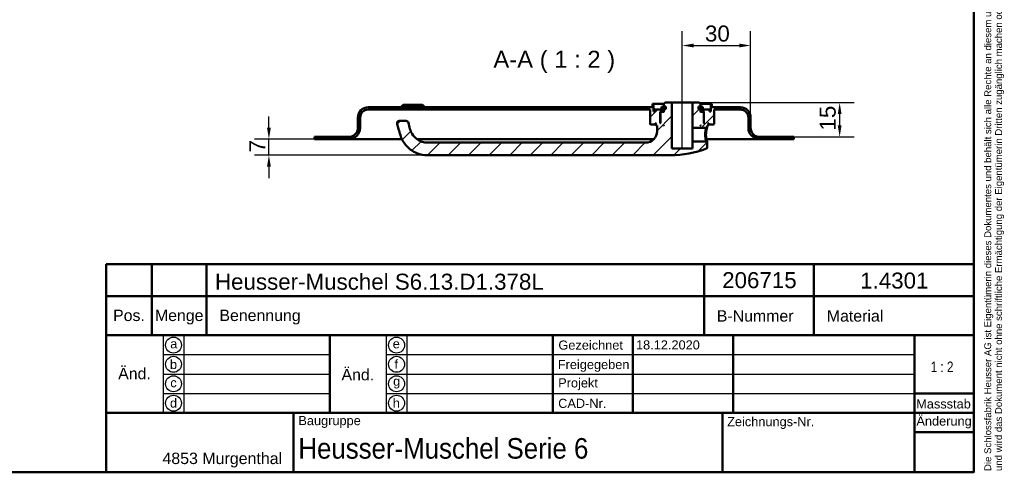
# Model space of a CAD drawing. Header units: millimetres. Extents: x 20 to 833, y 20 to 574.
# Tile 3 of 4: x 402 to 833, y 20 to 218. Entities that reach past the tile are written whole.
import ezdxf
from ezdxf.enums import TextEntityAlignment as Align

# ---------------------------------------------------------------- set-up
doc = ezdxf.new("R2010")
doc.units = ezdxf.units.MM
doc.header["$LTSCALE"] = 2
for name, color, linetype, lineweight in [('Bemaßungen(DIN)', 7, 'Continuous', 25), ('Mittellinie(DIN)', 7, 'Continuous', 25), ('Sichtbare Kanten(DIN)', 7, 'Continuous', 50), ('Skizziergeometrie(DIN)', 7, 'Continuous', 50), ('Skizzierlinie(DIN)', 7, 'Continuous', 25), ('Symbole(DIN)', 7, 'Continuous', 25)]:
    doc.layers.add(name, color=color, linetype=linetype, lineweight=lineweight)
doc.layers.add('Schraffur', color=179, linetype='Continuous', lineweight=9, true_color=0x1e1e47)
doc.styles.add('Aktuell-DIN', font='arial.ttf')
doc.styles.add('Aktuell-DINGroßer Text', font='arial.ttf')
doc.styles.add('STANDARD-DIN~0', font='arial.ttf')
doc.styles.add('Textstil10', font='arial.ttf')
doc.styles.add('Textstil41', font='arial.ttf', dxfattribs={"width": 0.8})
doc.styles.add('Textstil83', font='arial.ttf', dxfattribs={"width": 0.8})
doc.dimstyles.new('CAD-LAN', dxfattribs={"dimscale": 2, "dimtxt": 3.5, "dimasz": 2.5, "dimexe": 3.175, "dimexo": 0, "dimgap": 0.8, "dimtad": 1, "dimrnd": 1e-08, "dimtxsty": 'STANDARD-DIN~0', "dimcen": 0.09, "dimdle": 10, "dimclrd": 250, "dimclre": 250, "dimclrt": 250, "dimadec": 0, "dimazin": 2, "dimtfac": 1, "dimtmove": 0, "dimatfit": 3, "dimfxl": 1, "dimtolj": 1, "dimtzin": 0, "dimlwd": 25, "dimlwe": 25, "dimarcsym": 0})

# ---------------------------------------------------------------- blocks, each defined once
blk = doc.blocks.new('Ränder Standardrahmen')
at = {"layer": 'Skizziergeometrie(DIN)', "flags": 128}
blk.add_lwpolyline([(10, 10), (10, 287), (410, 287), (410, 10), (10, 10)], dxfattribs=at)
blk = doc.blocks.new('Schriftfelder Heusser')
at = {"layer": 'Skizziergeometrie(DIN)'}
for p, q in [((101, 229.92), (101, 236.92)), ((101, 236.92), (291, 236.92)), ((111, 229.92), (111, 236.92)), ((123, 229.92), (123, 236.92)), ((232, 229.92), (232, 236.92)), ((256, 229.92), (256, 236.92)), ((291, 236.92), (291, 229.92)), ((101, 191.42), (101, 229.92)), ((101, 229.92), (291, 229.92)), ((111, 229.92), (111, 221.42)), ((123, 229.92), (123, 221.42)), ((232, 229.92), (232, 221.42)), ((256, 229.92), (256, 221.42)), ((291, 229.92), (291, 191.42)), ((101, 221.42), (291, 221.42)), ((150, 221.42), (150, 204.42)), ((198.85, 221.42), (198.85, 204.42)), ((216.35, 221.42), (216.35, 204.42)), ((238.35, 221.42), (238.35, 204.42)), ((278, 221.42), (278, 191.42)), ((278, 208.67), (291, 208.67)), ((101, 204.42), (291, 204.42)), ((142, 204.42), (142, 191.42)), ((236, 204.42), (236, 191.42)), ((278, 200.17), (291, 200.17)), ((291, 191.42), (101, 191.42))]:
    blk.add_line(p, q, dxfattribs=at)
at = {"layer": 'Skizzierlinie(DIN)'}
for p, q in [((113.5, 221.42), (113.5, 204.42)), ((118, 221.42), (118, 204.42)), ((162.35, 221.42), (162.35, 204.42)), ((166.85, 221.42), (166.85, 204.42)), ((113.5, 217.17), (150, 217.17)), ((162.35, 217.17), (278, 217.17)), ((113.5, 212.92), (150, 212.92)), ((162.35, 212.92), (278, 212.92)), ((113.5, 208.67), (150, 208.67)), ((162.35, 208.67), (278, 208.67))]:
    blk.add_line(p, q, dxfattribs=at)
for centre in [(115.75, 219.25), (164.6, 219.25), (115.75, 215.04), (164.6, 215.04), (115.75, 210.79), (164.6, 210.79), (115.75, 206.54), (164.6, 206.54)]:
    blk.add_circle(centre, 1.75, dxfattribs=at)
at = {"layer": 'Symbole(DIN)', "color": 7, "insert": (293.33, 191.7), "char_height": 1.5, "width": 182.3003, "attachment_point": 1, "rotation": 90, "line_spacing_factor": 0.944221, "style": 'Aktuell-DIN'}
blk.add_mtext('\\fArial|b0|i0;\\H1.5000;Die Schlossfabrik Heusser AG ist Eigentümerin dieses Dokumentes und behält sich alle Rechte an diesem und dem dargestellten Gegenstand vor. Der Empfänger anerkennt diese Rechte\\Pund wird das Dokument nicht ohne schriftliche Ermächtigung der Eigentümerin Dritten zugänglich machen oder zu anderen Zwecken verwenden, zu dem es ihm übergeben worden ist.\\P ', dxfattribs=at)
at = {"layer": 'Symbole(DIN)', "color": 179, "true_color": 0x262659, "style": 'Aktuell-DIN'}
for s, insert, char_height, attachment_point in [('Pos.', (106, 227), 2.489, 2), ('Menge', (117, 227), 2.489, 2), ('Benennung', (125.81, 225.38), 2.489, 4), ('B-Nummer', (234.74, 225.62), 2.489, 4), ('Material', (265.02, 225.62), 2.489, 5), ('\\fArial|b0|i0;a', (115.81, 219.53), 2, 5), ('\\fArial|b0|i0;e', (164.54, 219.53), 2, 5), ('\\fArial|b0|i0;Gezeichnet', (200.05, 219.23), 2, 4), ('\\fArial|b0|i0;b', (115.75, 215), 2, 5), ('\\fArial|b0|i0;f', (164.55, 215.06), 2, 5), ('\\fArial|b0|i0;Freigegeben', (199.92, 216), 2, 1), ('\\fArial|b0|i0;c', (115.75, 211.01), 2, 5), ('\\fArial|b0|i0;g', (164.63, 211.05), 2, 5), ('\\fArial|b0|i0;Projekt', (200, 211.98), 2, 1), ('\\fArial|b0|i0;d', (115.76, 206.55), 2, 5), ('\\fArial|b0|i0;h', (164.55, 206.57), 2, 5), ('\\fArial|b0|i0;CAD-Nr.', (200, 207.5), 2, 1), ('\\fArial|b0|i0;\\H2.0000;Massstab', (284.39, 206.37), 2, 5), ('\\fArial|b0|i0;\\H2.0000;Baugruppe', (143.1, 203.73), 2, 1), ('\\fArial|b0|i0;Zeichnungs-Nr.', (237, 203.5), 2, 1), ('\\fArial|b0|i0;\\H2.5000;4853 Murgenthal', (113.33, 192.46), 2.5, 7)]:
    blk.add_mtext(s, dxfattribs=dict(at, insert=insert, char_height=char_height, attachment_point=attachment_point))
at = {"layer": 'Symbole(DIN)', "color": 179, "true_color": 0x262659, "attachment_point": 5, "style": 'Aktuell-DIN'}
for s, insert, char_height, width in [('Änd.', (107.21, 213), 2.489, 12.3494), ('Änd.', (156.12, 212.76), 2.489, 12.3494), ('\\fArial|b0|i0;Änderung', (284.51, 202.33), 2, 12.1143)]:
    blk.add_mtext(s, dxfattribs=dict(at, insert=insert, char_height=char_height, width=width))
at = {"layer": 'Symbole(DIN)', "color": 7, "insert": (143.1, 196.62), "char_height": 4.5, "width": 90.18, "attachment_point": 4, "style": 'Aktuell-DIN'}
blk.add_mtext('\\fArial|b0|i0;\\W0.90;\\H4.5000;Heusser-Muschel Serie 6', dxfattribs=at)
at = {"layer": 'Symbole(DIN)', "color": 179, "true_color": 0x262659, "style": 'Textstil10'}
blk.add_attdef('ERSTELLUNGSDATUM_001', (217.04, 218.29), '', height=2, dxfattribs=at)
at = {"layer": 'Symbole(DIN)', "color": 179, "true_color": 0x262659}
for tag, height, style, p in [('AUTOR', 2.49, 'Aktuell-DIN', (240.03, 219.26)), ('KONTROLLDATUM', 2, 'Textstil10', (217.42, 215.04)), ('KONTROLLIERT_VON', 2, 'Textstil10', (239.98, 215.05))]:
    blk.add_attdef(tag, text='', height=height, dxfattribs=dict(at, style=style)).set_placement(p, align=Align.MIDDLE_LEFT)
at = {"layer": 'Symbole(DIN)', "color": 7, "style": 'Textstil83', "width": 0.8}
blk.add_attdef('Anfänglicher_Ansichtsmaßstab_001', (281.57, 213.34), '', height=2.3, dxfattribs=at)
at = {"layer": 'Symbole(DIN)', "color": 179, "true_color": 0x262659, "style": 'Textstil10'}
blk.add_attdef('PROJEKT', text='', height=2, dxfattribs=at).set_placement((217.77, 209.72), align=Align.BOTTOM_LEFT)
at = {"layer": 'Symbole(DIN)', "color": 7, "style": 'Textstil41', "width": 0.8}
blk.add_attdef('STATUS', text='', height=5, dxfattribs=at).set_placement((284.53, 195.86), align=Align.MIDDLE_CENTER)
blk = doc.blocks.new('*D25')
at = {"layer": 'Bemaßungen(DIN)', "color": 250, "linetype": 'Continuous', "lineweight": 25, "true_color": 0x3f3f3f, "transparency": 16777216}
for p, q in [((692.29, 186.76), (692.29, 213.11)), ((722.29, 175.26), (722.29, 213.11)), ((697.29, 206.76), (717.29, 206.76))]:
    blk.add_line(p, q, dxfattribs=at)
at = {"layer": 'Bemaßungen(DIN)', "color": 250, "linetype": 'Continuous', "true_color": 0x3f3f3f, "transparency": 16777216}
for points in [[(697.29, 207.59), (697.29, 205.92), (692.29, 206.76)], [(717.29, 207.59), (717.29, 205.92), (722.29, 206.76)]]:
    blk.add_solid(points, dxfattribs=at)
at = {"layer": 'Defpoints', "color": 0, "linetype": 'Continuous', "transparency": 16777216}
for p in [(722.29, 206.76), (692.29, 186.76), (722.29, 175.26)]:
    blk.add_point(p, dxfattribs=at)
at = {"layer": 'Bemaßungen(DIN)', "color": 250, "linetype": 'Continuous', "lineweight": 25, "true_color": 0x3f3f3f, "transparency": 16777216, "insert": (702.29, 215.51), "char_height": 7, "attachment_point": 1, "style": 'STANDARD-DIN~0'}
blk.add_mtext('\\A1;30', dxfattribs=at)
blk = doc.blocks.new('*D26')
at = {"layer": 'Bemaßungen(DIN)', "color": 250, "linetype": 'Continuous', "lineweight": 25, "true_color": 0x3f3f3f, "transparency": 16777216}
for p, q in [((699.79, 181.76), (767.64, 181.76)), ((761.29, 176.76), (761.29, 171.76)), ((741.29, 166.76), (767.64, 166.76))]:
    blk.add_line(p, q, dxfattribs=at)
at = {"layer": 'Bemaßungen(DIN)', "color": 250, "linetype": 'Continuous', "true_color": 0x3f3f3f, "transparency": 16777216}
for points in [[(760.46, 176.76), (762.12, 176.76), (761.29, 181.76)], [(760.46, 171.76), (762.12, 171.76), (761.29, 166.76)]]:
    blk.add_solid(points, dxfattribs=at)
at = {"layer": 'Defpoints', "color": 0, "linetype": 'Continuous', "transparency": 16777216}
for p in [(699.79, 181.76), (741.29, 166.76), (761.29, 166.76)]:
    blk.add_point(p, dxfattribs=at)
at = {"layer": 'Bemaßungen(DIN)', "color": 250, "linetype": 'Continuous', "lineweight": 25, "true_color": 0x3f3f3f, "transparency": 16777216, "insert": (752.54, 169.55), "char_height": 7, "attachment_point": 1, "rotation": 90, "style": 'STANDARD-DIN~0'}
blk.add_mtext('\\A1;15', dxfattribs=at)
blk = doc.blocks.new('*D27')
at = {"layer": 'Bemaßungen(DIN)', "color": 250, "linetype": 'Continuous', "lineweight": 25, "true_color": 0x3f3f3f, "transparency": 16777216}
for p, q in [((511.29, 170.76), (511.29, 175.76)), ((531.29, 165.76), (504.94, 165.76)), ((511.29, 158.76), (511.29, 165.76)), ((580.79, 158.76), (504.94, 158.76)), ((511.29, 153.76), (511.29, 148.76))]:
    blk.add_line(p, q, dxfattribs=at)
at = {"layer": 'Bemaßungen(DIN)', "color": 250, "linetype": 'Continuous', "true_color": 0x3f3f3f, "transparency": 16777216}
for points in [[(510.46, 170.76), (512.12, 170.76), (511.29, 165.76)], [(510.46, 153.76), (512.12, 153.76), (511.29, 158.76)]]:
    blk.add_solid(points, dxfattribs=at)
at = {"layer": 'Defpoints', "color": 0, "linetype": 'Continuous', "transparency": 16777216}
for p in [(511.29, 165.76), (531.29, 165.76), (580.79, 158.76)]:
    blk.add_point(p, dxfattribs=at)
at = {"layer": 'Bemaßungen(DIN)', "color": 250, "linetype": 'Continuous', "lineweight": 25, "true_color": 0x3f3f3f, "transparency": 16777216, "insert": (502.69, 159.99), "char_height": 7, "attachment_point": 1, "rotation": 90, "style": 'STANDARD-DIN~0'}
blk.add_mtext('\\A1;7', dxfattribs=at)

msp = doc.modelspace()

# ---------------------------------------------------------------- hatches: boundary and pattern name
at = {"layer": 'Schraffur'}
h = msp.add_hatch(dxfattribs=at)
h.set_pattern_fill('ANSI31', color=256, scale=50.8, style=0)
h.set_pattern_definition([(45, (0, 0), (-4.49013, 4.49013), [])])
edge = h.paths.add_edge_path()
edge.add_spline(control_points=[(702.9174, 170.7559), (702.979, 170.8161), (703.0408, 170.876), (703.1648, 170.9962), (703.227, 171.0564), (703.2899, 171.1167)], knot_values=[-0.05180773, -0.05180773, -0.05180773, -0.05180773, -0.02598669, -0.02598669, 0, 0, 0, 0], degree=3, periodic=0)
edge.add_line((703.2899, 171.1167), (703.2899, 171.7559))
edge.add_line((703.2899, 171.7559), (703.5899, 171.7559))
edge.add_line((703.5899, 171.7559), (703.7899, 171.9559))
edge.add_line((703.7899, 171.9559), (703.7899, 172.5559))
edge.add_line((703.7899, 172.5559), (703.5899, 172.7559))
edge.add_line((703.5899, 172.7559), (703.8899, 172.7559))
edge.add_line((703.8899, 172.7559), (703.8899, 172.2559))
edge.add_line((703.8899, 172.2559), (703.9899, 172.1559))
edge.add_line((703.9899, 172.1559), (706.0899, 172.1559))
edge.add_line((706.0899, 172.1559), (706.2899, 172.3559))
edge.add_line((706.2899, 172.3559), (706.2899, 178.7559))
edge.add_line((706.2899, 178.7559), (717.7899, 178.7559))
edge.add_ellipse((717.7899, 175.2559), major_axis=(0, 3.5), ratio=1, start_angle=270, end_angle=360, ccw=False)
edge.add_line((721.2899, 175.2559), (721.2899, 170.7559))
edge.add_ellipse((726.2899, 170.7559), major_axis=(-5, 0), ratio=1, start_angle=0, end_angle=90)
edge.add_line((726.2899, 165.7559), (741.2899, 165.7559))
edge.add_line((741.2899, 165.7559), (741.2899, 166.7559))
edge.add_line((741.2899, 166.7559), (726.2899, 166.7559))
edge.add_ellipse((726.2899, 170.7559), major_axis=(0, -4), ratio=1, start_angle=270, end_angle=360, ccw=False)
edge.add_line((722.2899, 170.7559), (722.2899, 175.2559))
edge.add_ellipse((717.7899, 175.2559), major_axis=(4.5, 0), ratio=1, start_angle=0, end_angle=90)
edge.add_line((717.7899, 179.7559), (705.2899, 179.7559))
edge.add_line((705.2899, 179.7559), (705.2899, 181.2559))
edge.add_line((705.2899, 181.2559), (704.7899, 181.2559))
edge.add_line((704.7899, 181.2559), (704.7899, 177.9559))
edge.add_line((704.7899, 177.9559), (704.2899, 177.9559))
edge.add_line((704.2899, 177.9559), (704.2899, 178.7559))
edge.add_line((704.2899, 178.7559), (701.2899, 178.7559))
edge.add_line((701.2899, 178.7559), (701.2899, 177.9559))
edge.add_line((701.2899, 177.9559), (702.0399, 177.9559))
edge.add_line((702.0399, 177.9559), (701.8399, 177.7559))
edge.add_line((701.8399, 177.7559), (701.8399, 172.9559))
edge.add_line((701.8399, 172.9559), (702.0399, 172.7559))
edge.add_line((702.0399, 172.7559), (701.7899, 172.7559))
edge.add_line((701.7899, 172.7559), (701.7899, 177.5559))
edge.add_line((701.7899, 177.5559), (701.5899, 177.7559))
edge.add_line((701.5899, 177.7559), (700.4899, 177.7559))
edge.add_line((700.4899, 177.7559), (700.2899, 177.5559))
edge.add_line((700.2899, 177.5559), (700.2899, 178.9559))
edge.add_line((700.2899, 178.9559), (701.3066, 178.9559))
edge.add_line((701.3066, 178.9559), (701.3066, 179.8559))
edge.add_line((701.3066, 179.8559), (699.8042, 179.8559))
edge.add_line((699.8042, 179.8559), (699.8042, 178.9559))
edge.add_line((699.8042, 178.9559), (699.3899, 178.9559))
edge.add_line((699.3899, 178.9559), (699.3899, 180.0559))
edge.add_line((699.3899, 180.0559), (700.2899, 180.0559))
edge.add_line((700.2899, 180.0559), (700.2899, 181.2559))
edge.add_line((700.2899, 181.2559), (699.7899, 181.7559))
edge.add_line((699.7899, 181.7559), (696.7899, 181.7559))
edge.add_line((696.7899, 181.7559), (696.7899, 170.7559))
edge.add_line((696.7899, 170.7559), (702.9174, 170.7559))
h.paths.add_polyline_path([(700.4899, 171.7559), (700.2899, 171.7559), (700.2899, 171.9559)], flags=0)
edge = h.paths.add_edge_path()
edge.add_spline(control_points=[(703.2899, 164.3953), (703.2281, 164.4555), (703.1659, 164.5158), (703.0419, 164.636), (702.9801, 164.6959), (702.9185, 164.7559)], knot_values=[-0.05197521, -0.05197521, -0.05197521, -0.05197521, -0.02598761, -0.02598761, -0.00017344, -0.00017344, -0.00017344, -0.00017344], degree=3, periodic=0)
edge.add_line((702.9185, 164.7559), (696.7899, 164.7559))
edge.add_line((696.7899, 164.7559), (696.7899, 161.7559))
edge.add_line((696.7899, 161.7559), (687.7899, 161.7559))
edge.add_line((687.7899, 161.7559), (687.7899, 181.7559))
edge.add_line((687.7899, 181.7559), (684.7899, 181.7559))
edge.add_line((684.7899, 181.7559), (684.2899, 181.2559))
edge.add_line((684.2899, 181.2559), (684.2899, 180.0559))
edge.add_line((684.2899, 180.0559), (685.1899, 180.0559))
edge.add_line((685.1899, 180.0559), (685.1899, 178.9559))
edge.add_line((685.1899, 178.9559), (684.7756, 178.9559))
edge.add_line((684.7756, 178.9559), (684.7756, 179.8559))
edge.add_line((684.7756, 179.8559), (683.2732, 179.8559))
edge.add_line((683.2732, 179.8559), (683.2732, 178.9559))
edge.add_line((683.2732, 178.9559), (684.2899, 178.9559))
edge.add_line((684.2899, 178.9559), (684.2899, 177.5559))
edge.add_line((684.2899, 177.5559), (684.0899, 177.7559))
edge.add_line((684.0899, 177.7559), (682.9899, 177.7559))
edge.add_line((682.9899, 177.7559), (682.7899, 177.5559))
edge.add_line((682.7899, 177.5559), (682.7899, 172.7559))
edge.add_line((682.7899, 172.7559), (682.5399, 172.7559))
edge.add_line((682.5399, 172.7559), (682.7399, 172.9559))
edge.add_line((682.7399, 172.9559), (682.7399, 177.7559))
edge.add_line((682.7399, 177.7559), (682.5399, 177.9559))
edge.add_line((682.5399, 177.9559), (683.2899, 177.9559))
edge.add_line((683.2899, 177.9559), (683.2899, 178.7559))
edge.add_line((683.2899, 178.7559), (680.2899, 178.7559))
edge.add_line((680.2899, 178.7559), (680.2899, 177.9559))
edge.add_line((680.2899, 177.9559), (679.7899, 177.9559))
edge.add_line((679.7899, 177.9559), (679.7899, 181.2559))
edge.add_line((679.7899, 181.2559), (679.2899, 181.2559))
edge.add_line((679.2899, 181.2559), (679.2899, 179.7559))
edge.add_line((679.2899, 179.7559), (554.7899, 179.7559))
edge.add_ellipse((554.7899, 175.2559), major_axis=(0, 4.5), ratio=1, start_angle=0, end_angle=90)
edge.add_line((550.2899, 175.2559), (550.2899, 170.7559))
edge.add_ellipse((546.2899, 170.7559), major_axis=(4, 0), ratio=1, start_angle=270, end_angle=360, ccw=False)
edge.add_line((546.2899, 166.7559), (531.2899, 166.7559))
edge.add_line((531.2899, 166.7559), (531.2899, 165.7559))
edge.add_line((531.2899, 165.7559), (546.2899, 165.7559))
edge.add_ellipse((546.2899, 170.7559), major_axis=(0, -5), ratio=1, start_angle=0, end_angle=90)
edge.add_line((551.2899, 170.7559), (551.2899, 175.2559))
edge.add_ellipse((554.7899, 175.2559), major_axis=(-3.5, 0), ratio=1, start_angle=270, end_angle=360, ccw=False)
edge.add_line((554.7899, 178.7559), (678.2899, 178.7559))
edge.add_line((678.2899, 178.7559), (678.2899, 172.3559))
edge.add_line((678.2899, 172.3559), (678.4899, 172.1559))
edge.add_line((678.4899, 172.1559), (680.5899, 172.1559))
edge.add_line((680.5899, 172.1559), (680.6899, 172.2559))
edge.add_line((680.6899, 172.2559), (680.6899, 172.7559))
edge.add_line((680.6899, 172.7559), (680.9899, 172.7559))
edge.add_line((680.9899, 172.7559), (680.7899, 172.5559))
edge.add_line((680.7899, 172.5559), (680.7899, 171.9559))
edge.add_line((680.7899, 171.9559), (680.9899, 171.7559))
edge.add_line((680.9899, 171.7559), (681.2899, 171.7559))
edge.add_line((681.2899, 171.7559), (681.2899, 169.2559))
edge.add_ellipse((676.2899, 169.2559), major_axis=(5, 0), ratio=1, start_angle=270, end_angle=360, ccw=False)
edge.add_line((676.2899, 164.2559), (580.7899, 164.2559))
edge.add_spline(control_points=[(580.7899, 164.2559), (579.9771, 164.2559), (579.1631, 164.393), (577.8389, 164.8278), (577.053, 165.1471), (575.3552, 166.3724), (574.6213, 167.1536), (573.1659, 169.4654), (572.8412, 170.979), (572.3703, 172.9845)], knot_values=[-1.922427, -1.922427, -1.922427, -1.922427, -1.38529725, -1.38529725, -1.00190807, -1.00190807, -0.61802618, -0.61802618, 0, 0, 0, 0], degree=3, periodic=0)
edge.add_ellipse((571.3967, 172.7559), major_axis=(0.9735, 0.2286), ratio=1, start_angle=0, end_angle=76.784814)
edge.add_line((571.3967, 173.7559), (568.3963, 173.7559))
edge.add_ellipse((568.3963, 172.7559), major_axis=(0, 1), ratio=1, start_angle=0, end_angle=106)
edge.add_spline(control_points=[(567.4351, 172.4803), (567.7292, 171.4547), (568.0242, 170.4296), (568.8244, 167.6289), (568.9742, 167.0829), (569.9376, 164.8347), (570.8974, 163.4493), (572.9117, 161.4853), (574.2185, 160.4215), (577.6002, 159.0663), (579.1959, 158.7559), (580.7899, 158.7559)], knot_values=[-2.63179069, -2.63179069, -2.63179069, -2.63179069, -2.38885486, -2.38885486, -1.968737, -1.968737, -1.09291069, -1.09291069, -0.4782005, -0.4782005, 0, 0, 0, 0], degree=3, periodic=0)
edge.add_line((580.7899, 158.7559), (687.2899, 158.7559))
edge.add_ellipse((687.2899, 202.9226), major_axis=(0, -44.1667), ratio=1, start_angle=0, end_angle=20.788059)
edge.add_spline(control_points=[(702.9652, 161.6312), (702.9995, 161.6434), (703.0321, 161.6602), (703.0929, 161.7003), (703.1211, 161.7236), (703.202, 161.8065), (703.2338, 161.8658), (703.2758, 161.9724), (703.288, 162.0351), (703.2899, 162.0979)], knot_values=[-0.04861763, -0.04861763, -0.04861763, -0.04861763, -0.04149058, -0.04149058, -0.03436729, -0.03436729, -0.01882674, -0.01882674, -0.00000011, -0.00000011, -0.00000011, -0.00000011], degree=3, periodic=0)
edge.add_line((703.2899, 162.0979), (703.2899, 164.3953))
h.paths.add_polyline_path([(684.2899, 171.7559), (684.0899, 171.7559), (684.2899, 171.9559)], flags=0)

# ---------------------------------------------------------------- linework, layer by layer
at = {"layer": 'Mittellinie(DIN)', "linetype": 'Continuous'}
msp.add_line((692.2899, 161.2559), (692.2899, 186.7559), dxfattribs=at)
at = {"layer": 'Sichtbare Kanten(DIN)'}
for p, q in [((679.7899, 181.2559), (679.2899, 181.2559)), ((679.2899, 181.2559), (679.2899, 179.7559)), ((679.7899, 177.9559), (679.7899, 181.2559)), ((679.7899, 181.2559), (684.2899, 181.2559)), ((684.7899, 181.7559), (684.2899, 181.2559)), ((684.2899, 181.2559), (684.2899, 180.0559)), ((687.7899, 181.7559), (684.7899, 181.7559)), ((687.7899, 161.7559), (687.7899, 181.7559)), ((696.7899, 181.7559), (687.7899, 181.7559)), ((699.7899, 181.7559), (696.7899, 181.7559)), ((696.7899, 181.7559), (696.7899, 170.7559)), ((700.2899, 181.2559), (699.7899, 181.7559)), ((700.2899, 180.0559), (700.2899, 181.2559)), ((700.2899, 181.2559), (704.7899, 181.2559)), ((705.2899, 181.2559), (704.7899, 181.2559)), ((704.7899, 181.2559), (704.7899, 177.9559)), ((705.2899, 179.7559), (705.2899, 181.2559)), ((679.2899, 179.7559), (554.7899, 179.7559)), ((554.7899, 178.7559), (678.2899, 178.7559)), ((570.0399, 180.7559), (569.0399, 179.7559)), ((570.0399, 180.7559), (578.5399, 180.7559)), ((578.5399, 180.7559), (579.5399, 179.7559)), ((678.2899, 178.7559), (678.2899, 172.3559)), ((680.2899, 177.9559), (679.7899, 177.9559)), ((683.2899, 178.7559), (680.2899, 178.7559)), ((680.2899, 178.7559), (680.2899, 177.9559)), ((682.7399, 177.7559), (682.5399, 177.9559)), ((682.5399, 177.9559), (683.2899, 177.9559)), ((682.7399, 172.9559), (682.7399, 177.7559)), ((682.7399, 177.7559), (682.9899, 177.7559)), ((682.9899, 177.7559), (682.7899, 177.5559)), ((682.7899, 177.5559), (682.7899, 172.7559)), ((684.0899, 177.7559), (682.9899, 177.7559)), ((684.7756, 179.8559), (683.2732, 179.8559)), ((683.2732, 179.8559), (683.2732, 178.9559)), ((683.2732, 178.9559), (684.2899, 178.9559)), ((683.2899, 177.9559), (683.2899, 178.7559)), ((683.2899, 178.7559), (684.2899, 178.7559)), ((684.2899, 177.9559), (683.2899, 177.9559)), ((684.2899, 177.5559), (684.0899, 177.7559)), ((684.2899, 177.7559), (684.0899, 177.7559)), ((684.2899, 180.0559), (685.1899, 180.0559)), ((684.2899, 178.9559), (684.2899, 177.5559)), ((684.7756, 178.9559), (684.7756, 179.8559)), ((685.1899, 179.8559), (684.7756, 179.8559)), ((685.1899, 178.9559), (684.7756, 178.9559)), ((685.1899, 180.0559), (685.1899, 178.9559)), ((699.3899, 178.9559), (699.3899, 180.0559)), ((699.3899, 180.0559), (700.2899, 180.0559)), ((699.8042, 179.8559), (699.3899, 179.8559)), ((699.8042, 178.9559), (699.3899, 178.9559)), ((701.3066, 179.8559), (699.8042, 179.8559)), ((699.8042, 179.8559), (699.8042, 178.9559)), ((700.2899, 177.5559), (700.2899, 178.9559)), ((700.2899, 178.9559), (701.3066, 178.9559)), ((700.2899, 178.7559), (701.2899, 178.7559)), ((701.2899, 177.9559), (700.2899, 177.9559)), ((700.4899, 177.7559), (700.2899, 177.5559)), ((700.4899, 177.7559), (700.2899, 177.7559)), ((701.5899, 177.7559), (700.4899, 177.7559)), ((704.2899, 178.7559), (701.2899, 178.7559)), ((701.2899, 178.7559), (701.2899, 177.9559)), ((701.2899, 177.9559), (702.0399, 177.9559)), ((701.3066, 178.9559), (701.3066, 179.8559)), ((701.7899, 177.5559), (701.5899, 177.7559)), ((701.5899, 177.7559), (701.8399, 177.7559)), ((701.7899, 172.7559), (701.7899, 177.5559)), ((702.0399, 177.9559), (701.8399, 177.7559)), ((701.8399, 177.7559), (701.8399, 172.9559)), ((704.2899, 177.9559), (704.2899, 178.7559)), ((704.7899, 177.9559), (704.2899, 177.9559)), ((717.7899, 179.7559), (705.2899, 179.7559)), ((706.2899, 172.3559), (706.2899, 178.7559)), ((706.2899, 178.7559), (717.7899, 178.7559)), ((550.2899, 175.2559), (550.2899, 170.7559)), ((551.2899, 170.7559), (551.2899, 175.2559)), ((571.3967, 173.7559), (568.3963, 173.7559)), ((680.6899, 172.2559), (680.6899, 172.7559)), ((680.6899, 172.7559), (680.9899, 172.7559)), ((680.9899, 172.7559), (680.7899, 172.5559)), ((680.7899, 172.5559), (680.7899, 171.9559)), ((682.5399, 172.7559), (682.7399, 172.9559)), ((682.7899, 172.7559), (682.5399, 172.7559)), ((682.7899, 172.9559), (682.7399, 172.9559)), ((701.8399, 172.9559), (701.7899, 172.9559)), ((702.0399, 172.7559), (701.7899, 172.7559)), ((701.8399, 172.9559), (702.0399, 172.7559)), ((703.7899, 172.5559), (703.5899, 172.7559)), ((703.5899, 172.7559), (703.8899, 172.7559)), ((703.7899, 171.9559), (703.7899, 172.5559)), ((703.8899, 172.7559), (703.8899, 172.2559)), ((721.2899, 175.2559), (721.2899, 170.7559)), ((722.2899, 170.7559), (722.2899, 175.2559)), ((678.2899, 172.3559), (678.4899, 172.1559)), ((678.4899, 172.1559), (680.5899, 172.1559)), ((680.5899, 172.1559), (680.6899, 172.2559)), ((680.5899, 172.1559), (680.7899, 172.1559)), ((680.7899, 172.2559), (680.6899, 172.2559)), ((680.7899, 171.9559), (680.9899, 171.7559)), ((680.9899, 171.7559), (681.2899, 171.7559)), ((681.2899, 171.7559), (681.2899, 169.2559)), ((684.0899, 171.7559), (684.2899, 171.9559)), ((684.2899, 171.7559), (684.0899, 171.7559)), ((684.2899, 171.9559), (684.2899, 171.7559)), ((696.7899, 170.7559), (702.9174, 170.7559)), ((696.7899, 164.7559), (696.7899, 170.7559)), ((700.2899, 171.7559), (700.2899, 171.9559)), ((700.2899, 171.9559), (700.4899, 171.7559)), ((700.4899, 171.7559), (700.2899, 171.7559)), ((702.9172, 170.7562), (703.2892, 171.1167)), ((703.2899, 171.1167), (703.2899, 171.7559)), ((703.2899, 171.7559), (703.5899, 171.7559)), ((703.5899, 171.7559), (703.7899, 171.9559)), ((703.8899, 172.2559), (703.7899, 172.2559)), ((703.7899, 172.1559), (703.9899, 172.1559)), ((703.8899, 172.2559), (703.9899, 172.1559)), ((703.9899, 172.1559), (706.0899, 172.1559)), ((706.0899, 172.1559), (706.2899, 172.3559)), ((546.2899, 166.7559), (531.2899, 166.7559)), ((531.2899, 166.7559), (531.2899, 165.7559)), ((531.2899, 165.7559), (546.2899, 165.7559)), ((546.2899, 165.7559), (561.2899, 165.7559)), ((569.5621, 165.7559), (561.2899, 165.7559)), ((679.8606, 165.7559), (576.2095, 165.7559)), ((676.2899, 164.2559), (580.7899, 164.2559)), ((702.9185, 164.7559), (696.7899, 164.7559)), ((696.7899, 164.7559), (696.7899, 161.7559)), ((702.6173, 165.7559), (702.6172, 165.7559)), ((703.2903, 164.3953), (702.9183, 164.7557)), ((711.2899, 165.7559), (702.9281, 165.7559)), ((703.2899, 162.0979), (703.2899, 164.3953)), ((711.2899, 165.7559), (726.2899, 165.7559)), ((741.2899, 166.7559), (726.2899, 166.7559)), ((726.2899, 165.7559), (741.2899, 165.7559)), ((741.2899, 165.7559), (741.2899, 166.7559)), ((696.7899, 161.7559), (687.7899, 161.7559)), ((580.7899, 158.7559), (687.2899, 158.7559))]:
    msp.add_line(p, q, dxfattribs=at)
for centre, radius, start, end in [((554.7899, 175.2559), 4.5, 90, 180), ((554.7899, 175.2559), 3.5, 90, 180), ((717.7899, 175.2559), 4.5, 0, 90), ((717.7899, 175.2559), 3.5, 0, 90), ((568.3963, 172.7559), 1, 90, 196), ((571.3967, 172.7559), 1, 13.215186, 90), ((546.2899, 170.7559), 4, 270, 0), ((546.2899, 170.7559), 5, 270, 0), ((676.2899, 169.2559), 5, 270, 0), ((726.2899, 170.7559), 5, 180, 270), ((726.2899, 170.7559), 4, 180, 270), ((687.2899, 202.9226), 44.1667, 270, 290.788059)]:
    msp.add_arc(centre, radius, start, end, dxfattribs=at)
for points, knots in [([(580.7899, 164.2559), (579.9771, 164.2559), (579.1631, 164.393), (577.8389, 164.8278), (577.053, 165.1471), (575.3552, 166.3724), (574.6213, 167.1536), (573.1659, 169.4654), (572.8412, 170.979), (572.3703, 172.9845)], [-1.922427, -1.922427, -1.922427, -1.922427, -1.38529725, -1.38529725, -1.00190807, -1.00190807, -0.61802618, -0.61802618, 0, 0, 0, 0]), ([(567.4351, 172.4803), (567.7292, 171.4547), (568.0242, 170.4296), (568.8244, 167.6289), (568.9742, 167.0829), (569.9376, 164.8347), (570.8974, 163.4493), (572.9117, 161.4853), (574.2185, 160.4215), (577.6002, 159.0663), (579.1959, 158.7559), (580.7899, 158.7559)], [-2.63179069, -2.63179069, -2.63179069, -2.63179069, -2.38885486, -2.38885486, -1.968737, -1.968737, -1.09291069, -1.09291069, -0.4782005, -0.4782005, 0, 0, 0, 0]), ([(702.9174, 170.7559), (702.9177, 170.7559), (702.9092, 170.7301), (702.8918, 170.6799), (702.8222, 170.4786), (702.6085, 169.8686), (702.4798, 169.0631), (702.4154, 168.6604), (702.3723, 168.2089), (702.3721, 167.7567), (702.3718, 167.3045), (702.4143, 166.8529), (702.4785, 166.4499), (702.6069, 165.6438), (702.8219, 165.034), (702.8925, 164.8324), (702.9101, 164.7819), (702.9187, 164.7559), (702.9185, 164.7559)], [2.64387108, 2.64387108, 2.64387108, 2.64387108, 2.71937512, 2.71937512, 2.71937512, 3.02152791, 3.02152791, 3.02152791, 3.1726043, 3.1726043, 3.1726043, 3.3236807, 3.3236807, 3.3236807, 3.62583349, 3.62583349, 3.62583349, 3.70156159, 3.70156159, 3.70156159, 3.70156159]), ([(703.2903, 164.3952), (703.2905, 164.3951), (703.246, 164.5356), (702.8566, 165.7312), (702.6805, 167.7566), (702.8589, 169.7833), (703.2459, 170.9762), (703.2895, 171.1169), (703.2892, 171.1167)], [-1.58629016, -1.58629016, -1.58629016, -1.58629016, -1.51076395, -1.20861116, -1.05753477, -0.90645837, -0.60430558, -0.5287966, -0.5287966, -0.5287966, -0.5287966]), ([(702.9655, 161.6304), (702.9995, 161.6434), (703.0321, 161.6602), (703.0929, 161.7003), (703.1211, 161.7236), (703.202, 161.8065), (703.2338, 161.8658), (703.2758, 161.9724), (703.288, 162.0351), (703.2879, 162.0979)], [-0.048617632, -0.048617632, -0.048617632, -0.048617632, -0.0414905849, -0.0414905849, -0.0343672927, -0.0343672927, -0.0188267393, -0.0188267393, -0.0000001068, -0.0000001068, -0.0000001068, -0.0000001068])]:
    msp.add_open_spline(points, degree=3, knots=knots, dxfattribs=at)

# ---------------------------------------------------------------- block references
at = {"xscale": 2, "yscale": 2, "zscale": 2}
msp.add_blockref('Ränder Standardrahmen', (0, 0), dxfattribs=at)
msp.add_blockref('Schriftfelder Heusser', (238, -362.8333), dxfattribs=at).add_auto_attribs({'ERSTELLUNGSDATUM_001': '18.12.2020', 'Anfänglicher_Ansichtsmaßstab_001': '1 : 2'})

# ---------------------------------------------------------------- texts
at = {"layer": 'Symbole(DIN)', "color": 7, "insert": (609.6177, 194.7559), "char_height": 7.4676, "attachment_point": 7, "style": 'Aktuell-DINGroßer Text'}
msp.add_mtext('A-A ( 1 : 2 )', dxfattribs=at)
at = {"layer": 'Symbole(DIN)', "color": 7, "char_height": 7, "attachment_point": 1, "style": 'Aktuell-DIN'}
for s, insert, width in [('{\\fArial|b0|i0;\\H7.0000;Heusser-Muschel S6.13.D1.378L}', (487.6588, 106.9058), 144.028206), ('{\\fArial|b0|i0;\\H7.0000;206715}', (709.8296, 107.5797), 32.620428), ('{\\fArial|b0|i0;\\H7.0000;1.4301}', (770.274, 107.4007), 29.899392)]:
    msp.add_mtext(s, dxfattribs=dict(at, insert=insert, width=width))

# ---------------------------------------------------------------- dimensions: what is measured, and where the dimension line sits
at = {"layer": 'Bemaßungen(DIN)', "color": 250, "linetype": 'Continuous', "lineweight": 25, "true_color": 0x3f3f3f}
for base, p1, p2, angle, override, picture, middle in [((722.2899, 206.7559), (692.2899, 186.7559), (722.2899, 175.2559), 180, {"dimgap": 0.8, "dimdec": 2, "dimtol": 0, "dimlim": 0, "dimtp": 0, "dimtm": 0, "dimtdec": 2, "dimtofl": 0, "dimatfit": 1}, '*D25', (707.2899, 206.7559)), ((761.2899, 166.7559), (699.7899, 181.7559), (741.2899, 166.7559), 90, {"dimgap": 0.8, "dimdec": 2, "dimtol": 0, "dimlim": 0, "dimtp": 0, "dimtm": 0, "dimtdec": 2, "dimtofl": 0, "dimatfit": 1}, '*D26', (761.2899, 174.2559)), ((511.2899, 165.7559), (580.7899, 158.7559), (531.2899, 165.7559), 270, {"dimgap": 0.8, "dimdec": 2, "dimtol": 0, "dimlim": 0, "dimtp": 0, "dimtm": 0, "dimtdec": 2, "dimtofl": 1, "dimatfit": 1}, '*D27', (511.2899, 162.2559))]:
    dim = msp.add_linear_dim(base=base, p1=p1, p2=p2, angle=angle, dimstyle='CAD-LAN', override=override, dxfattribs=at)
    dim.commit()
    dim.dimension.update_dxf_attribs({"geometry": picture, "text_midpoint": middle, "dimtype": 160})

doc.saveas('drawing.dxf')
